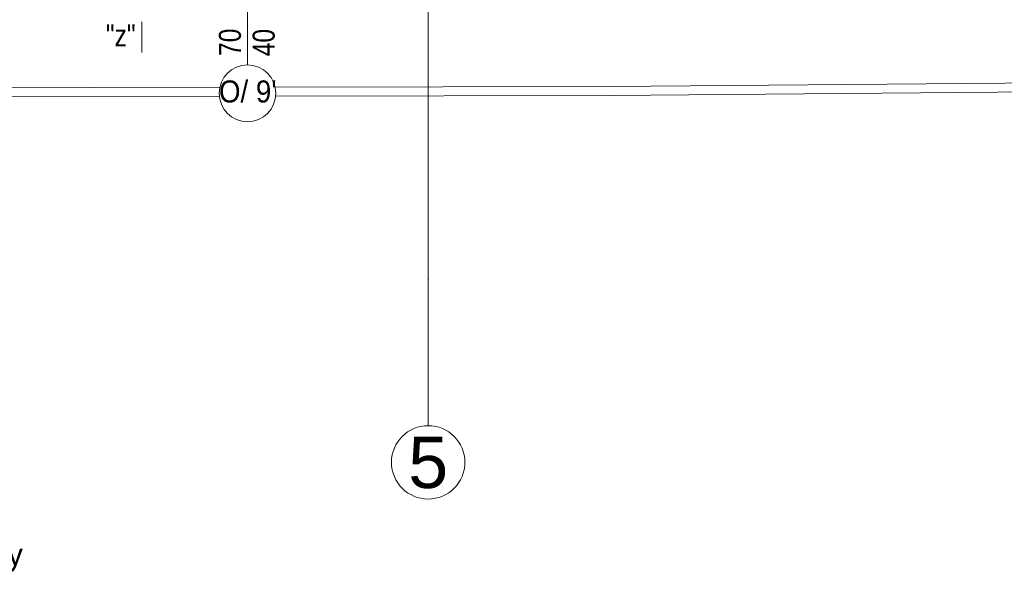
# Model space of a CAD drawing. Header units: millimetres. Extents: x -573548 to 674770, y -210017 to -47794.
# Tile 137 of 234: x 103807 to 110509, y -109422 to -105629. Entities that reach past the tile are written whole.
import ezdxf
from ezdxf import colors
from ezdxf.entities.mleader import LeaderData, LeaderLine
from ezdxf.enums import TextEntityAlignment as Align
from ezdxf.math import Vec2, Vec3

# ---------------------------------------------------------------- set-up
doc = ezdxf.new("R2010")
doc.units = ezdxf.units.MM
for name, color, linetype, lineweight in [('A.02 RZUT PIWNICY_is$0$Nowe_00 ZMIANY_Nr_pióra__59', 8, 'Continuous', 9), ('A.02 RZUT PIWNICY_is$0$Nowe_A-OKNA-OPIS_Nr_pióra__59', 8, 'Continuous', 9), ('A.02 RZUT PIWNICY_is$0$opaska_Nr_pióra__1', 8, 'Continuous', 9), ('A.02 RZUT PIWNICY_is$0$SCHODY_Nr_pióra__1', 8, 'Continuous', 9), ('A.02 RZUT PIWNICY_is$0$Structural - Grid', 8, 'Continuous', 9), ('A.02 RZUT PIWNICY_is$0$Structural - Grid_Nr_pióra__17', 8, 'Continuous', 9), ('A.02 RZUT PIWNICY_is$0$WYCIĄG_Nr_pióra__1', 8, 'Continuous', 9), ('GB - OPISY', 7, 'Continuous', 13)]:
    doc.layers.add(name, color=color, linetype=linetype, lineweight=lineweight)
doc.styles.add('A.02 RZUT PIWNICY_is$0$STYL_AUTOMATYCZNY_1', font='arial.ttf')
doc.styles.add('A.02 RZUT PIWNICY_is$0$STYL_AUTOMATYCZNY_2', font='arial.ttf')
doc.styles.add('A.02 RZUT PIWNICY_is$0$STYL_AUTOMATYCZNY_4', font='arial.ttf', dxfattribs={"width": 0.8})
doc.styles.add('A.02 RZUT PIWNICY_is$0$STYL_AUTOMATYCZNY_6', font='arial.ttf', dxfattribs={"width": 0.9})
doc.styles.add('JOLA_S', font='romans.shx', dxfattribs={"width": 0.7, "oblique": 15})
doc.dimstyles.new('A.02 RZUT PIWNICY_is$0$STYL_AUTOMATYCZNY__6', dxfattribs={"dimtxt": 0.18, "dimasz": 91.2, "dimexe": 0.18, "dimexo": 0.0625, "dimgap": 0, "dimtad": 0, "dimtih": 1, "dimtoh": 1, "dimdec": 4, "dimzin": 0, "dimdsep": 46, "dimcen": 0.09, "dimadec": 0, "dimazin": 0, "dimtfac": 1, "dimtdec": 4, "dimtmove": 0, "dimatfit": 3, "dimldrblk": 'A.02 RZUT PIWNICY_is$0$ARROWHEAD_11', "dimfxl": 1, "dimtolj": 1, "dimtzin": 0, "dimarcsym": 0})

# ---------------------------------------------------------------- blocks, each defined once
blk = doc.blocks.new('A.02 RZUT PIWNICY_is$0$Standardowy znacznik osi')
at = {"layer": 'A.02 RZUT PIWNICY_is$0$Structural - Grid_Nr_pióra__17'}
for q in [(0, 0), (17855.4, 0)]:
    blk.add_line((1000, 0), q, dxfattribs=at)
blk.add_circle((-250, 0), 250, dxfattribs=at)
blk.add_point((1000, 0), dxfattribs=at)
blk.add_point((1000, 0), dxfattribs=at)
at = {"layer": 'A.02 RZUT PIWNICY_is$0$Structural - Grid_Nr_pióra__17', "style": 'A.02 RZUT PIWNICY_is$0$STYL_AUTOMATYCZNY_1'}
for tag, p in [('AC_MarkerText_1_0', (5, -80)), ('AC_MarkerText_1_1', (19360.4, -80))]:
    blk.add_attdef(tag, text='', height=350, rotation=270, dxfattribs=at).set_placement(p, align=Align.TOP_CENTER)
blk = doc.blocks.new('A.02 RZUT PIWNICY_is$0$ARROWHEAD_11')
at = {"color": 0, "linetype": 'Continuous', "lineweight": 0}
blk.add_line((0, 0), (-1, 0), dxfattribs=at)
at = {"color": 0, "linetype": 'Continuous', "lineweight": 0, "const_width": 0.25, "flags": 128}
blk.add_lwpolyline([(-0.125, 0, 1), (0.125, 0, 1)], format="xyb", close=True, dxfattribs=at)
blk = doc.blocks.new('A.02 RZUT PIWNICY_is')
at = {"layer": 'A.02 RZUT PIWNICY_is$0$Nowe_A-OKNA-OPIS_Nr_pióra__59'}
blk.add_line((105927.3, -104877.8), (105927.3, -105937.6), dxfattribs=at)
blk.add_circle((105928.3, -106130.6), 193, dxfattribs=at)
at = {"layer": 'A.02 RZUT PIWNICY_is$0$opaska_Nr_pióra__1'}
for points in [[(106116.8, -106089.1), (108405.1, -106084.9), (119123.2, -105992.6), (119123.2, -100037.1)], [(106120.4, -106149.1), (108405.4, -106144.9), (119183.2, -106052.1), (119183.2, -100037.1)], [(103157.9, -106094.5), (105739.7, -106089.8)], [(103159.8, -106154.5), (105737.6, -106149.8)]]:
    blk.add_lwpolyline(points, dxfattribs=at)
at = {"layer": 'A.02 RZUT PIWNICY_is$0$WYCIĄG_Nr_pióra__1'}
blk.add_lwpolyline([(105209.1, -105643.2), (105209.1, -105748.6), (105209.1, -105851.9)], dxfattribs=at)
blk.add_lwpolyline([(105209.1, -105643.2), (105209.1, -105748.6), (105209.1, -105851.9)], dxfattribs=at)
at = {"layer": 'A.02 RZUT PIWNICY_is$0$Structural - Grid'}
ref = blk.add_blockref('A.02 RZUT PIWNICY_is$0$Standardowy znacznik osi', (107158.2, -108395.1), dxfattribs=dict(at, zscale=1000, rotation=90))
ref.add_attrib('AC_MarkerText_1', '5', dxfattribs={"layer": 'A.02 RZUT PIWNICY_is$0$Structural - Grid_Nr_pióra__17', "color": 20, "lineweight": 15, "true_color": 0xf73328, "height": 350, "rotation": 360, "style": 'A.02 RZUT PIWNICY_is$0$STYL_AUTOMATYCZNY_1'}).set_placement((107158.2, -108470.1), align=Align.TOP_CENTER)
at = {"layer": 'A.02 RZUT PIWNICY_is$0$Nowe_00 ZMIANY_Nr_pióra__59', "insert": (101674.5, -109295.4), "char_height": 150, "attachment_point": 4, "style": 'A.02 RZUT PIWNICY_is$0$STYL_AUTOMATYCZNY_2'}
blk.add_mtext('\\A1;{\\pql;\\fArial|b0|i0|c238|p0;\\W1.000000;Agregat grzewczo-chłodniczy}', dxfattribs=at)
at = {"layer": 'A.02 RZUT PIWNICY_is$0$Nowe_A-OKNA-OPIS_Nr_pióra__59', "char_height": 150, "attachment_point": 5, "rotation": 90, "style": 'A.02 RZUT PIWNICY_is$0$STYL_AUTOMATYCZNY_4'}
for s, insert in [('\\A1;{\\pqc;\\fArial|b0|i0|c238|p0;\\W0.800000;70}', (105809.5, -105783)), ('\\A1;{\\pqc;\\fArial|b0|i0|c238|p0;\\W0.800000;40}', (106039.3, -105785.1))]:
    blk.add_mtext(s, dxfattribs=dict(at, insert=insert))
at = {"layer": 'A.02 RZUT PIWNICY_is$0$Nowe_A-OKNA-OPIS_Nr_pióra__59', "insert": (105930.2, -106119.1), "char_height": 150, "attachment_point": 5, "style": 'A.02 RZUT PIWNICY_is$0$STYL_AUTOMATYCZNY_6'}
blk.add_mtext("\\A1;{\\pqc;\\fArial|b0|i0|c238|p0;\\W0.900000;O/ 9'}", dxfattribs=at)
at = {"layer": 'A.02 RZUT PIWNICY_is$0$SCHODY_Nr_pióra__1', "insert": (105065.3, -105736.4), "char_height": 150, "attachment_point": 5, "style": 'A.02 RZUT PIWNICY_is$0$STYL_AUTOMATYCZNY_4'}
blk.add_mtext('\\A1;{\\pqc;\\fArial|b0|i0|c238|p0;\\W0.800000;"z"}', dxfattribs=at)
at = {"layer": 'A.02 RZUT PIWNICY_is$0$Nowe_00 ZMIANY_Nr_pióra__59', "annotation_type": 0, "has_hookline": 1, "hookline_direction": 0, "text_width": 2721}
blk.add_leader([(101066.5, -106121.7), (101066.5, -109295.4), (101674.5, -109296.1)], dimstyle='A.02 RZUT PIWNICY_is$0$STYL_AUTOMATYCZNY__6', dxfattribs=at)

msp = doc.modelspace()

# ---------------------------------------------------------------- block references
at = {"ltscale": 10}
msp.add_blockref('A.02 RZUT PIWNICY_is', (-570.2, 0), dxfattribs=at)

# ---------------------------------------------------------------- leaders
at = {"layer": 'GB - OPISY'}
ml = msp.add_multileader_mtext('Standard', dxfattribs=at)
ml.set_content('dn 20x2,8\\P2273 W', color=256, style='JOLA_S')
ml.set_leader_properties(color=256, linetype='ByLayer', lineweight=-1)
ml.build(insert=Vec2(0, 0))
ml.multileader.update_dxf_attribs({"text_left_attachment_type": 6, "text_right_attachment_type": 6, "dogleg_length": 30, "arrow_head_size": 150})
ctx = ml.context
ctx.base_point, ctx.char_height, ctx.arrow_head_size, ctx.landing_gap_size, ctx.plane_origin, ctx.plane_x_axis = Vec3(103442.5, -104998.7), 200, 150, 30, Vec3(114271.2, -97566.7), Vec3(-1, 0)
ctx.left_attachment, ctx.right_attachment, ctx.text_align_type, ctx.attachment_type = 6, 6, 2, 2
notes = []
notes.append((ctx, [(0, (1, 1, 0), (104431.8, -104998.7), (-1, 0), 30, [(0, [(104912, -104440.9)], 256, [])])]))
ctx.mtext.insert, ctx.mtext.alignment, ctx.mtext.flow_direction = Vec3(104371.8, -104758.7), 3, 5
ml = msp.add_multileader_mtext('Standard', dxfattribs=at)
ml.set_content('dn 20x2,8\\P3460 W', color=256, style='JOLA_S')
ml.set_leader_properties(color=256, linetype='ByLayer', lineweight=-1)
ml.build(insert=Vec2(0, 0))
ml.multileader.update_dxf_attribs({"text_left_attachment_type": 6, "text_right_attachment_type": 6, "dogleg_length": 30, "arrow_head_size": 150})
ctx = ml.context
ctx.base_point, ctx.char_height, ctx.arrow_head_size, ctx.landing_gap_size, ctx.plane_origin, ctx.plane_x_axis = Vec3(107353.4, -104998.7), 200, 150, 30, Vec3(118182.1, -97566.7), Vec3(-1, 0)
ctx.left_attachment, ctx.right_attachment, ctx.text_align_type, ctx.attachment_type = 6, 6, 2, 2
notes.append((ctx, [(0, (1, 1, 0), (108342.7, -104998.7), (-1, 0), 30, [(0, [(108822.9, -104440.9)], 256, [])])]))
ctx.mtext.insert, ctx.mtext.alignment, ctx.mtext.flow_direction = Vec3(108282.7, -104758.7), 3, 5
for ctx, leaders in notes:
    for number, flags, end, landing, length, lines in leaders:
        leader = LeaderData()
        leader.index, (leader.has_last_leader_line, leader.has_dogleg_vector, leader.attachment_direction) = number, flags
        leader.last_leader_point, leader.dogleg_vector, leader.dogleg_length = Vec3(end), Vec3(landing), length
        for number, points, colour, breaks in lines:
            line = LeaderLine()
            line.index, line.vertices, line.color, line.breaks = number, Vec3.list(points), colors.encode_raw_color(colour), breaks
            leader.lines.append(line)
        ctx.leaders.append(leader)

doc.saveas('drawing.dxf')
